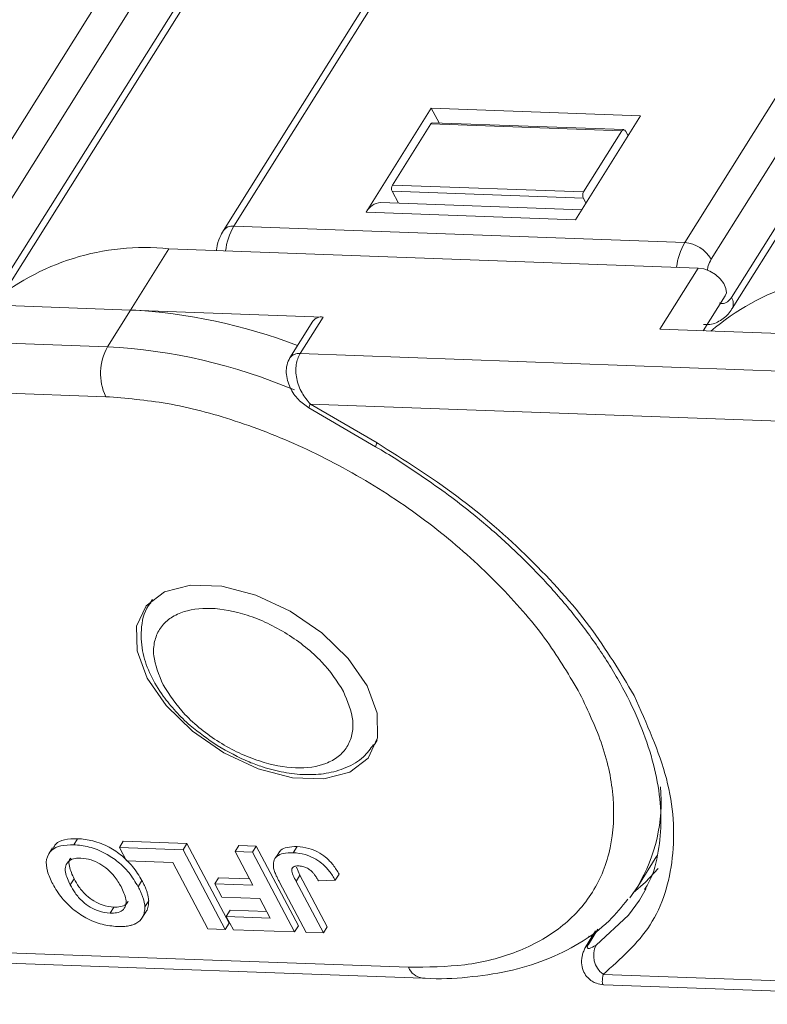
# Model space of a CAD drawing. Header units: millimetres. Extents: x 3578 to 4080, y -235 to 116.
# Tile 22 of 34: x 3904 to 3917, y 28 to 46. Entities that reach past the tile are written whole.
import ezdxf

# ---------------------------------------------------------------- set-up
doc = ezdxf.new("R2010")
doc.units = ezdxf.units.MM

msp = doc.modelspace()

# ---------------------------------------------------------------- linework, layer by layer
at = {"color": 7, "linetype": 'Continuous', "lineweight": 15}
for p, q in [((3915.563, 62.299), (3902.908, 42.109)), ((3907.608, 41.939), (3920.263, 62.128)), ((3903.368, 41.821), (3916.024, 62.01)), ((3920.085, 62.055), (3907.429, 41.866)), ((3928.096, 61.845), (3915.441, 41.655)), ((3915.901, 41.367), (3928.556, 61.556)), ((3916.376, 61.345), (3903.721, 41.156)), ((3903.733, 40.963), (3916.388, 61.153)), ((3928.909, 60.891), (3916.254, 40.702)), ((3916.266, 40.509), (3928.921, 60.699)), ((3911.039, 43.988), (3909.907, 42.182)), ((3911.039, 43.988), (3914.674, 43.856)), ((3911.174, 43.734), (3911.039, 43.988)), ((3914.674, 43.856), (3913.542, 42.05)), ((3911.03, 43.717), (3910.363, 42.654)), ((3914.351, 43.596), (3911.03, 43.717)), ((3914.383, 43.618), (3911.062, 43.738)), ((3914.351, 43.596), (3913.685, 42.534)), ((3914.413, 43.594), (3914.457, 43.511)), ((3910.363, 42.654), (3913.685, 42.534)), ((3910.36, 42.546), (3913.681, 42.425)), ((3910.36, 42.546), (3910.468, 42.341)), ((3913.652, 42.226), (3910.164, 42.352)), ((3913.725, 42.342), (3913.681, 42.425)), ((3909.907, 42.182), (3913.542, 42.05)), ((3915.441, 41.655), (3907.608, 41.939)), ((3905.817, 40.482), (3906.483, 41.545)), ((3906.483, 41.545), (3915.672, 41.212)), ((3915.672, 41.212), (3915.006, 40.149)), ((3915.763, 40.122), (3916.145, 40.731)), ((3902.474, 40.603), (3905.817, 40.482)), ((3905.817, 40.482), (3905.417, 39.845)), ((3909.16, 40.361), (3905.817, 40.482)), ((3908.982, 40.288), (3908.582, 39.651)), ((3908.761, 39.724), (3909.16, 40.361)), ((3905.417, 39.845), (3896.228, 40.178)), ((3915.006, 40.149), (3918.35, 40.028)), ((3917.95, 39.391), (3908.761, 39.724)), ((3896.406, 39.302), (3905.386, 38.976)), ((3908.912, 38.782), (3910.07, 38.106)), ((3908.939, 38.848), (3910.097, 38.172)), ((3908.939, 38.848), (3917.919, 38.522)), ((3906.16, 35.397), (3906.198, 35.453)), ((3906.191, 35.448), (3906.162, 35.4)), ((3910.066, 32.953), (3910.096, 33)), ((3904.83, 31.188), (3904.897, 31.294)), ((3905.624, 31.142), (3905.69, 31.248)), ((3905.69, 31.248), (3906.795, 31.208)), ((3906.795, 31.208), (3906.728, 31.102)), ((3906.795, 31.208), (3907.529, 29.823)), ((3907.631, 31.069), (3907.697, 31.176)), ((3907.697, 31.176), (3907.999, 31.165)), ((3907.999, 31.165), (3907.932, 31.058)), ((3907.999, 31.165), (3908.733, 29.779)), ((3908.709, 31.156), (3908.642, 31.05)), ((3904.463, 31.136), (3904.396, 31.03)), ((3905.624, 31.142), (3906.728, 31.102)), ((3905.746, 30.911), (3905.624, 31.142)), ((3906.728, 31.102), (3907.462, 29.717)), ((3907.631, 31.069), (3907.932, 31.058)), ((3907.941, 30.483), (3907.631, 31.069)), ((3907.932, 31.058), (3908.666, 29.673)), ((3908.41, 31.078), (3908.343, 30.971)), ((3914.625, 30.465), (3914.957, 30.996)), ((3906.549, 30.882), (3905.746, 30.911)), ((3907.161, 29.728), (3906.549, 30.882)), ((3908.692, 30.552), (3908.758, 30.658)), ((3908.699, 30.799), (3908.758, 30.658)), ((3908.758, 30.658), (3909.233, 29.761)), ((3909.438, 30.677), (3909.371, 30.571)), ((3904.769, 30.489), (3904.836, 30.595)), ((3906.014, 30.565), (3905.947, 30.459)), ((3907.345, 30.614), (3907.278, 30.507)), ((3907.401, 30.276), (3907.278, 30.507)), ((3907.278, 30.507), (3907.941, 30.483)), ((3907.345, 30.614), (3907.883, 30.594)), ((3908.866, 29.666), (3908.403, 30.539)), ((3908.692, 30.552), (3909.167, 29.655)), ((3909.079, 30.564), (3909.371, 30.571)), ((3914.625, 30.465), (3914.486, 30.266)), ((3914.769, 30.426), (3914.655, 30.224)), ((3906.131, 30.216), (3906.064, 30.11)), ((3908.064, 30.252), (3907.401, 30.276)), ((3908.242, 29.915), (3908.064, 30.252)), ((3905.461, 29.998), (3905.528, 30.105)), ((3906.02, 29.923), (3906.086, 30.03)), ((3907.546, 30.049), (3907.479, 29.943)), ((3907.546, 30.049), (3908.184, 30.026)), ((3907.529, 29.823), (3907.462, 29.717)), ((3907.602, 29.712), (3907.479, 29.943)), ((3907.479, 29.943), (3908.242, 29.915)), ((3908.733, 29.779), (3908.666, 29.673)), ((3907.462, 29.717), (3907.161, 29.728)), ((3908.666, 29.673), (3907.602, 29.712)), ((3909.167, 29.655), (3908.866, 29.666)), ((3909.233, 29.761), (3909.167, 29.655)), ((3913.894, 29.691), (3913.718, 29.41)), ((3913.768, 29.457), (3913.933, 29.72)), ((3913.718, 29.41), (3913.768, 29.457)), ((3913.769, 29.597), (3913.834, 29.594)), ((3910.642, 29.058), (3901.49, 29.39)), ((3901.504, 29.209), (3910.886, 28.869)), ((3923.175, 28.604), (3914.023, 28.936)), ((3914.037, 28.755), (3923.419, 28.415))]:
    msp.add_line(p, q, dxfattribs=at)
at = {"color": 7, "linetype": 'Continuous', "lineweight": 15, "flags": 128}
for points in [[(3916.145, 40.731), (3916.164, 40.783), (3916.158, 40.859), (3916.123, 40.941), (3916.059, 41.023), (3915.975, 41.097), (3915.876, 41.157), (3915.772, 41.196), (3915.672, 41.212)], [(3906.103, 34.086), (3905.928, 34.56), (3905.922, 34.989), (3906.086, 35.34), (3906.405, 35.583), (3906.856, 35.7), (3907.4, 35.68), (3907.993, 35.526), (3908.589, 35.249), (3909.138, 34.873), (3909.596, 34.427), (3909.925, 33.948), (3910.1, 33.475), (3910.106, 33.045), (3909.943, 32.695), (3909.623, 32.451), (3909.173, 32.335), (3908.629, 32.354), (3908.035, 32.509), (3907.439, 32.785), (3906.89, 33.162), (3906.433, 33.608), (3906.103, 34.086)], [(3910.098, 33.009), (3910.091, 32.996), (3910.053, 32.932)], [(3914.979, 30.774), (3914.762, 30.537), (3914.548, 30.35)], [(3914.655, 30.224), (3914.467, 29.963), (3913.902, 29.444)], [(3913.708, 29.389), (3913.715, 29.405), (3913.718, 29.41)]]:
    msp.add_lwpolyline(points, dxfattribs=at)
at = {"color": 7, "linetype": 'Continuous', "lineweight": 15}
for centre, radius, start, end in [((3911.064, 43.699), 0.0386, 93.6083, 153.5404), ((3914.382, 43.583), 0.0335, 18.7082, 157.1256), ((3910.466, 42.596), 0.118, 150.5277, 205.3168), ((3913.787, 42.476), 0.118, 150.5277, 205.3168), ((3910.184, 42.044), 0.309, 93.6151, 153.5398), ((3907.58, 41.752), 0.189, 81.5987, 143.2182), ((3908.535, 41.396), 1.074, 149.6683, 173.9687), ((3916.368, 41.113), 1.074, 149.6683, 173.9687), ((3915.393, 41.067), 0.59, 30.5277, 85.3168), ((3906.051, 37.444), 4.124, 83.9906, 130.6764), ((3918.584, 36.989), 4.124, 83.9906, 130.6764), ((3916.092, 40.595), 0.193, 333.9227, 33.5162), ((3905.319, 31.035), 9.461, 68.9558, 86.9833), ((3909.132, 40.175), 0.188, 81.3895, 143.1446), ((3906.239, 39.38), 0.944, 150.5277, 205.3168), ((3904.898, 30.241), 9.618, 66.9692, 86.9044), ((3908.733, 39.538), 0.188, 81.3895, 143.1446), ((3909.054, 38.762), 0.143, 143.31, 172.2466), ((3910.211, 38.087), 0.142, 143.2791, 172.2914), ((3912.168, 31.935), 2.863, 329.115, 5.2586), ((3914.272, 29.264), 0.412, 154.0164, 232.7334), ((3910.929, 29.176), 0.309, 202.3214, 262.0007)]:
    msp.add_arc(centre, radius, start, end, dxfattribs=at)
for points, knots in [([(3907.432, 41.864), (3907.409, 41.825), (3907.355, 41.732), (3907.317, 41.609), (3907.31, 41.529), (3907.308, 41.515)], [0, 0, 0, 0, 0.368352, 0.890348, 1, 1, 1, 1]), ([(3915.834, 41.173), (3915.834, 41.173), (3915.836, 41.2), (3915.854, 41.272), (3915.883, 41.329), (3915.901, 41.367)], [0, 0, 0, 0, 0.011515, 0.360419, 1, 1, 1, 1]), ([(3916.254, 40.702), (3916.231, 40.672), (3916.195, 40.626), (3916.138, 40.599), (3916.093, 40.592), (3916.063, 40.6), (3916.048, 40.605)], [0, 0, 0, 0, 0.380107, 0.586375, 0.793731, 1, 1, 1, 1]), ([(3915.769, 40.232), (3915.805, 40.23), (3915.918, 40.222), (3916.094, 40.311), (3916.217, 40.422), (3916.258, 40.501), (3916.263, 40.511)], [0, 0, 0, 0, 0.182978, 0.55698, 0.945242, 1, 1, 1, 1]), ([(3908.761, 39.724), (3908.746, 39.695), (3908.715, 39.638), (3908.69, 39.533), (3908.684, 39.415), (3908.705, 39.248), (3908.78, 39.038), (3908.887, 38.91), (3908.939, 38.848)], [0, 0, 0, 0, 0.115349, 0.234722, 0.358791, 0.488149, 0.751597, 1, 1, 1, 1]), ([(3908.585, 39.655), (3908.565, 39.615), (3908.526, 39.536), (3908.516, 39.396), (3908.537, 39.26), (3908.599, 39.095), (3908.719, 38.917), (3908.849, 38.826), (3908.912, 38.782)], [0, 0, 0, 0, 0.145882, 0.286599, 0.419479, 0.544966, 0.779193, 1, 1, 1, 1]), ([(3913.622, 33.814), (3913.444, 34.117), (3913.076, 34.742), (3912.274, 35.677), (3911.286, 36.585), (3910.136, 37.404), (3908.898, 38.082), (3907.65, 38.575), (3906.459, 38.889), (3905.736, 38.948), (3905.386, 38.976)], [0, 0, 0, 0, 0.116516, 0.2400113, 0.3686408, 0.5, 0.6313592, 0.7599887, 0.883484, 1, 1, 1, 1]), ([(3910.097, 38.172), (3910.568, 37.875), (3911.521, 37.274), (3912.772, 36.177), (3913.838, 34.995), (3914.323, 34.182), (3914.562, 33.78)], [0, 0, 0, 0, 0.247221, 0.5, 0.752779, 1, 1, 1, 1]), ([(3910.07, 38.106), (3910.071, 38.105), (3910.197, 38.037), (3910.318, 37.96), (3910.438, 37.884)], [0, 0, 0, 0, 0.008292, 1, 1, 1, 1]), ([(3910.438, 37.884), (3910.763, 37.669), (3911.22, 37.367), (3911.846, 36.874), (3912.352, 36.438), (3912.903, 35.898), (3913.42, 35.318), (3913.888, 34.704), (3914.29, 34.072), (3914.612, 33.436), (3914.849, 32.808), (3914.994, 32.199), (3915.046, 31.612), (3914.991, 31.057), (3914.893, 30.653), (3914.773, 30.457), (3914.745, 30.412)], [0, 0, 0, 0, 0.099411, 0.13948, 0.205553, 0.273369, 0.345265, 0.419303, 0.494739, 0.571068, 0.648106, 0.725987, 0.805268, 0.887178, 0.973917, 1, 1, 1, 1]), ([(3906.167, 35.392), (3906.154, 35.376), (3906.046, 35.248), (3905.987, 34.934), (3906.013, 34.523), (3906.153, 34.133), (3906.355, 33.796), (3906.594, 33.505), (3906.898, 33.205), (3907.16, 33.024), (3907.321, 32.912)], [0, 0, 0, 0, 0.023534, 0.191969, 0.344559, 0.483374, 0.621478, 0.726947, 0.831415, 1, 1, 1, 1]), ([(3906.381, 33.968), (3906.31, 34.141), (3906.199, 34.409), (3906.223, 34.725), (3906.309, 34.938), (3906.463, 35.109), (3906.74, 35.262), (3907.195, 35.33), (3907.742, 35.226), (3908.196, 35.046), (3908.54, 34.857), (3908.86, 34.629), (3909.226, 34.299), (3909.401, 34.029), (3909.514, 33.854)], [0, 0, 0, 0, 0.119721, 0.184895, 0.25, 0.315174, 0.380279, 0.5, 0.619721, 0.684895, 0.75, 0.815174, 0.880279, 1, 1, 1, 1]), ([(3909.514, 33.854), (3909.585, 33.681), (3909.695, 33.413), (3909.671, 33.097), (3909.586, 32.884), (3909.432, 32.713), (3909.155, 32.559), (3908.699, 32.492), (3908.153, 32.596), (3907.699, 32.776), (3907.354, 32.965), (3907.035, 33.193), (3906.669, 33.523), (3906.494, 33.793), (3906.381, 33.968)], [0, 0, 0, 0, 0.119721, 0.184895, 0.25, 0.315174, 0.380279, 0.5, 0.619721, 0.684895, 0.75, 0.815174, 0.880279, 1, 1, 1, 1]), ([(3910.642, 29.058), (3910.976, 29.062), (3911.663, 29.069), (3912.562, 29.307), (3913.325, 29.729), (3913.879, 30.341), (3914.189, 31.108), (3914.235, 31.978), (3914.057, 32.891), (3913.765, 33.512), (3913.622, 33.814)], [0, 0, 0, 0, 0.116516, 0.240011, 0.368641, 0.5, 0.631359, 0.759989, 0.883484, 1, 1, 1, 1]), ([(3914.562, 33.78), (3914.781, 33.293), (3915.225, 32.303), (3915.297, 30.932), (3914.94, 29.743), (3914.325, 29.202), (3914.023, 28.936)], [0, 0, 0, 0, 0.245823, 0.5, 0.754177, 1, 1, 1, 1]), ([(3907.321, 32.912), (3907.505, 32.809), (3907.762, 32.664), (3908.155, 32.522), (3908.483, 32.438), (3908.857, 32.397), (3909.223, 32.418), (3909.568, 32.517), (3909.861, 32.684), (3909.983, 32.857), (3910.037, 32.933)], [0, 0, 0, 0, 0.182489, 0.255758, 0.375309, 0.49613, 0.623761, 0.755678, 0.892313, 1, 1, 1, 1]), ([(3904.465, 30.507), (3904.429, 30.581), (3904.358, 30.73), (3904.341, 30.941), (3904.427, 31.096), (3904.599, 31.183), (3904.751, 31.186), (3904.83, 31.188)], [0, 0, 0, 0, 0.204609, 0.411109, 0.621842, 0.801311, 1, 1, 1, 1]), ([(3904.476, 31.128), (3904.487, 31.153), (3904.52, 31.225), (3904.669, 31.288), (3904.818, 31.292), (3904.897, 31.294)], [0, 0, 0, 0, 0.1949687, 0.5770266, 1, 1, 1, 1]), ([(3904.83, 31.188), (3904.917, 31.18), (3905.092, 31.164), (3905.369, 31.054), (3905.608, 30.893), (3905.81, 30.69), (3905.898, 30.542), (3905.947, 30.459)], [0, 0, 0, 0, 0.205416, 0.413489, 0.592452, 0.772931, 1, 1, 1, 1]), ([(3904.897, 31.294), (3904.984, 31.287), (3905.159, 31.271), (3905.436, 31.161), (3905.675, 30.999), (3905.877, 30.797), (3905.965, 30.648), (3906.014, 30.565)], [0, 0, 0, 0, 0.205416, 0.413489, 0.592452, 0.772931, 1, 1, 1, 1]), ([(3908.415, 31.074), (3908.419, 31.082), (3908.441, 31.118), (3908.542, 31.152), (3908.649, 31.155), (3908.709, 31.156)], [0, 0, 0, 0, 0.097001, 0.491343, 1, 1, 1, 1]), ([(3908.709, 31.156), (3908.776, 31.15), (3908.891, 31.14), (3909.068, 31.069), (3909.217, 30.968), (3909.347, 30.832), (3909.406, 30.731), (3909.438, 30.677)], [0, 0, 0, 0, 0.24093, 0.409491, 0.578642, 0.775105, 1, 1, 1, 1]), ([(3908.297, 30.801), (3908.296, 30.835), (3908.293, 30.91), (3908.353, 30.994), (3908.472, 31.048), (3908.581, 31.049), (3908.642, 31.05)], [0, 0, 0, 0, 0.206429, 0.456722, 0.693973, 1, 1, 1, 1]), ([(3908.642, 31.05), (3908.71, 31.044), (3908.825, 31.033), (3909.001, 30.962), (3909.15, 30.862), (3909.28, 30.726), (3909.339, 30.625), (3909.371, 30.571)], [0, 0, 0, 0, 0.24093, 0.409491, 0.578642, 0.775105, 1, 1, 1, 1]), ([(3904.769, 30.489), (3904.734, 30.564), (3904.678, 30.683), (3904.681, 30.828), (3904.741, 30.913), (3904.838, 30.956), (3904.918, 30.957), (3904.953, 30.957)], [0, 0, 0, 0, 0.3192639, 0.5046241, 0.6908579, 0.8645927, 1, 1, 1, 1]), ([(3904.836, 30.595), (3904.802, 30.669), (3904.749, 30.786), (3904.74, 30.912), (3904.769, 30.948), (3904.776, 30.956)], [0, 0, 0, 0, 0.565688, 0.894119, 1, 1, 1, 1]), ([(3904.953, 30.957), (3905.012, 30.951), (3905.12, 30.938), (3905.286, 30.861), (3905.426, 30.762), (3905.556, 30.624), (3905.616, 30.521), (3905.651, 30.461)], [0, 0, 0, 0, 0.213943, 0.387352, 0.56015, 0.741367, 1, 1, 1, 1]), ([(3908.692, 30.552), (3908.674, 30.586), (3908.64, 30.655), (3908.609, 30.739), (3908.624, 30.79), (3908.659, 30.814), (3908.704, 30.821), (3908.736, 30.82), (3908.745, 30.82)], [0, 0, 0, 0, 0.272224, 0.546623, 0.659126, 0.771081, 0.934792, 1, 1, 1, 1]), ([(3908.745, 30.82), (3908.758, 30.819), (3908.785, 30.817), (3908.823, 30.808), (3908.859, 30.794), (3908.889, 30.779), (3908.919, 30.76), (3908.938, 30.745), (3908.947, 30.738)], [0, 0, 0, 0, 0.199415, 0.404779, 0.549305, 0.697938, 0.847272, 1, 1, 1, 1]), ([(3908.403, 30.539), (3908.393, 30.558), (3908.374, 30.595), (3908.35, 30.644), (3908.331, 30.688), (3908.318, 30.726), (3908.304, 30.764), (3908.3, 30.789), (3908.297, 30.801)], [0, 0, 0, 0, 0.20827, 0.416707, 0.561481, 0.706573, 0.852825, 1, 1, 1, 1]), ([(3908.947, 30.738), (3908.959, 30.727), (3908.983, 30.704), (3909.01, 30.671), (3909.03, 30.642), (3909.048, 30.616), (3909.064, 30.59), (3909.074, 30.573), (3909.079, 30.564)], [0, 0, 0, 0, 0.205288, 0.416473, 0.561717, 0.70725, 0.853541, 1, 1, 1, 1]), ([(3905.587, 29.767), (3905.5, 29.775), (3905.325, 29.791), (3905.046, 29.904), (3904.804, 30.068), (3904.602, 30.274), (3904.514, 30.423), (3904.465, 30.507)], [0, 0, 0, 0, 0.203933, 0.41017, 0.593215, 0.773531, 1, 1, 1, 1]), ([(3905.461, 29.998), (3905.394, 30.006), (3905.281, 30.019), (3905.112, 30.101), (3904.967, 30.209), (3904.852, 30.345), (3904.796, 30.443), (3904.769, 30.489)], [0, 0, 0, 0, 0.241919, 0.409044, 0.576174, 0.800887, 1, 1, 1, 1]), ([(3905.528, 30.105), (3905.461, 30.112), (3905.348, 30.125), (3905.178, 30.207), (3905.033, 30.315), (3904.918, 30.451), (3904.862, 30.549), (3904.836, 30.595)], [0, 0, 0, 0, 0.241919, 0.409044, 0.576174, 0.800887, 1, 1, 1, 1]), ([(3906.014, 30.565), (3906.024, 30.547), (3906.043, 30.51), (3906.069, 30.453), (3906.092, 30.394), (3906.112, 30.334), (3906.126, 30.273), (3906.129, 30.235), (3906.131, 30.216)], [0, 0, 0, 0, 0.15395, 0.308181, 0.478699, 0.649961, 0.824203, 1, 1, 1, 1]), ([(3905.651, 30.461), (3905.686, 30.386), (3905.742, 30.269), (3905.739, 30.126), (3905.681, 30.044), (3905.583, 30), (3905.5, 29.999), (3905.461, 29.998)], [0, 0, 0, 0, 0.319417, 0.499226, 0.680002, 0.847806, 1, 1, 1, 1]), ([(3905.947, 30.459), (3905.957, 30.441), (3905.976, 30.404), (3906.002, 30.347), (3906.026, 30.288), (3906.045, 30.227), (3906.059, 30.167), (3906.063, 30.129), (3906.064, 30.11)], [0, 0, 0, 0, 0.15395, 0.308181, 0.478699, 0.649961, 0.824203, 1, 1, 1, 1]), ([(3905.777, 30.209), (3905.766, 30.19), (3905.74, 30.142), (3905.648, 30.107), (3905.567, 30.105), (3905.528, 30.105)], [0, 0, 0, 0, 0.272783, 0.654129, 1, 1, 1, 1]), ([(3906.131, 30.216), (3906.129, 30.184), (3906.124, 30.12), (3906.111, 30.055), (3906.086, 30.033), (3906.085, 30.031)], [0, 0, 0, 0, 0.479552, 0.959795, 1, 1, 1, 1]), ([(3910.885, 28.871), (3910.902, 28.87), (3911.174, 28.847), (3911.676, 28.878), (3912.378, 28.976), (3913.032, 29.172), (3913.625, 29.464), (3914.114, 29.817), (3914.349, 30.112), (3914.452, 30.241)], [0, 0, 0, 0, 0.010453, 0.176531, 0.344832, 0.515146, 0.687769, 0.863787, 1, 1, 1, 1]), ([(3906.064, 30.11), (3906.063, 30.077), (3906.06, 30.012), (3906.019, 29.906), (3905.955, 29.84), (3905.895, 29.813), (3905.889, 29.81)], [0, 0, 0, 0, 0.2509, 0.502162, 0.946531, 1, 1, 1, 1]), ([(3905.889, 29.81), (3905.873, 29.804), (3905.841, 29.791), (3905.791, 29.78), (3905.741, 29.772), (3905.692, 29.768), (3905.641, 29.766), (3905.605, 29.767), (3905.587, 29.767)], [0, 0, 0, 0, 0.185429, 0.37219, 0.527708, 0.683877, 0.841678, 1, 1, 1, 1]), ([(3913.902, 29.444), (3913.859, 29.419), (3913.795, 29.381), (3913.751, 29.388), (3913.747, 29.412), (3913.756, 29.436), (3913.764, 29.45), (3913.768, 29.457)], [0, 0, 0, 0, 0.49837, 0.74785, 0.883326, 0.942509, 1, 1, 1, 1]), ([(3913.708, 29.389), (3913.698, 29.368), (3913.677, 29.324), (3913.651, 29.225), (3913.645, 29.103), (3913.683, 28.975), (3913.748, 28.88), (3913.825, 28.817), (3913.919, 28.769), (3913.991, 28.76), (3914.035, 28.755)], [0, 0, 0, 0, 0.080167, 0.164448, 0.33398, 0.491245, 0.629091, 0.746656, 0.845994, 1, 1, 1, 1]), ([(3914.023, 28.936), (3914.017, 28.89), (3914.004, 28.797), (3914.016, 28.751), (3914.035, 28.757), (3914.037, 28.757)], [0, 0, 0, 0, 0.471634, 0.947379, 1, 1, 1, 1])]:
    msp.add_open_spline(points, degree=3, knots=knots, dxfattribs=at)

doc.saveas('drawing.dxf')
